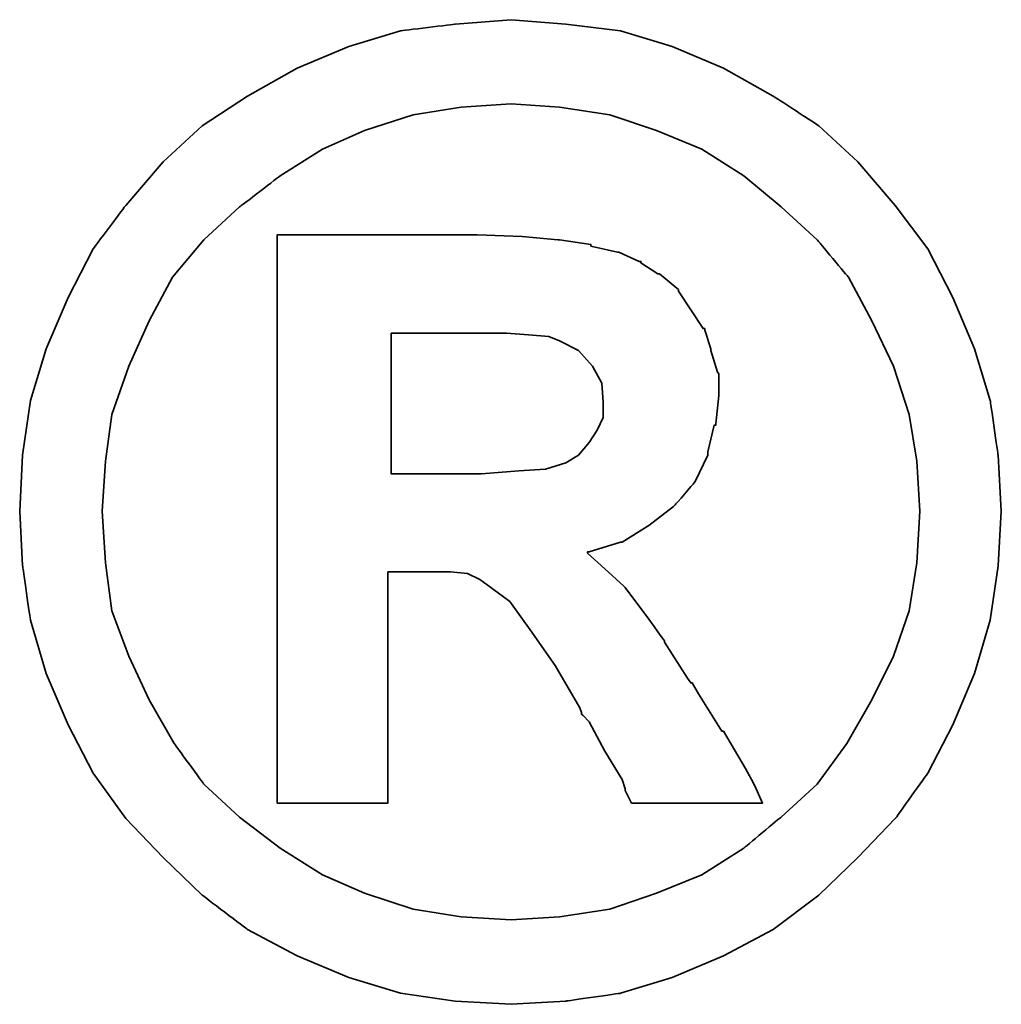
# Model space of a CAD drawing. Header units: millimetres. Extents: x 298 to 537, y -79 to -4.
# Tile 48 of 51: x 483.56 to 484.107, y -55.077 to -54.529. Entities that reach past the tile are written whole.
import ezdxf

# ---------------------------------------------------------------- set-up
doc = ezdxf.new("R2010")
doc.units = ezdxf.units.MM
doc.header["$LTSCALE"] = 0.1
doc.layers.add('DIM', color=4, linetype='CONTINUOUS')
doc.layers.add('layer 1', color=7, linetype='CONTINUOUS')

# ---------------------------------------------------------------- blocks, each defined once
blk = doc.blocks.new('TBI MOTION logo(完整正式版)')
at = {"layer": 'layer 1', "color": 22, "lineweight": 35}
for points, knots in [([(81.20634, 4.98624), (81.20634, 4.98624), (81.18649, 5.32862), (81.18649, 5.32862), (81.18649, 5.32862), (81.18649, 5.32862), (81.13886, 5.66206), (81.13886, 5.66206), (81.13886, 5.66206), (81.13886, 5.66206), (81.04359, 5.97764), (81.04359, 5.97764), (81.04359, 5.97764), (81.04359, 5.97764), (80.91061, 6.29124), (80.91061, 6.29124), (80.91061, 6.29124), (80.91061, 6.29124), (80.75778, 6.58697), (80.75778, 6.58697), (80.75778, 6.58697), (80.75778, 6.58697), (80.5593, 6.85294), (80.5593, 6.85294), (80.5593, 6.85294), (80.5593, 6.85294), (80.33105, 7.1189), (80.33105, 7.1189), (80.33105, 7.1189), (80.33105, 7.1189), (80.09287, 7.33921), (80.09287, 7.33921), (80.09287, 7.33921), (80.09287, 7.33921), (79.815, 7.51982), (79.815, 7.51982), (79.815, 7.51982), (79.815, 7.51982), (79.51133, 7.69051), (79.51133, 7.69051), (79.51133, 7.69051), (79.51133, 7.69051), (79.19773, 7.8235), (79.19773, 7.8235), (79.19773, 7.8235), (79.19773, 7.8235), (78.88215, 7.91877), (78.88215, 7.91877), (78.88215, 7.91877), (78.88215, 7.91877), (78.54871, 7.95846), (78.54871, 7.95846), (78.54871, 7.95846), (78.54871, 7.95846), (78.21526, 7.98625), (78.21526, 7.98625), (78.21526, 7.98625), (78.21526, 7.98625), (77.87388, 7.95846), (77.87388, 7.95846), (77.87388, 7.95846), (77.87388, 7.95846), (77.54044, 7.91877), (77.54044, 7.91877), (77.54044, 7.91877), (77.54044, 7.91877), (77.22485, 7.8235), (77.22485, 7.8235), (77.22485, 7.8235), (77.22485, 7.8235), (76.91027, 7.69051), (76.91027, 7.69051), (76.91027, 7.69051), (76.91027, 7.69051), (76.6056, 7.51982), (76.6056, 7.51982), (76.6056, 7.51982), (76.6056, 7.51982), (76.32972, 7.33921), (76.32972, 7.33921), (76.32972, 7.33921), (76.32972, 7.33921), (76.09154, 7.1189), (76.09154, 7.1189), (76.09154, 7.1189), (76.09154, 7.1189), (75.86329, 6.85294), (75.86329, 6.85294), (75.86329, 6.85294), (75.86329, 6.85294), (75.66382, 6.58697), (75.66382, 6.58697), (75.66382, 6.58697), (75.66382, 6.58697), (75.51099, 6.29124), (75.51099, 6.29124), (75.51099, 6.29124), (75.51099, 6.29124), (75.37702, 5.97764), (75.37702, 5.97764), (75.37702, 5.97764), (75.37702, 5.97764), (75.28175, 5.66206), (75.28175, 5.66206), (75.28175, 5.66206), (75.28175, 5.66206), (75.23411, 5.32862), (75.23411, 5.32862), (75.23411, 5.32862), (75.23411, 5.32862), (75.21625, 4.98624), (75.21625, 4.98624), (75.21625, 4.98624), (75.21625, 4.98624), (75.23411, 4.6528), (75.23411, 4.6528), (75.23411, 4.6528), (75.23411, 4.6528), (75.28175, 4.32035), (75.28175, 4.32035), (75.28175, 4.32035), (75.28175, 4.32035), (75.37702, 3.99583), (75.37702, 3.99583), (75.37702, 3.99583), (75.37702, 3.99583), (75.51099, 3.68224), (75.51099, 3.68224), (75.51099, 3.68224), (75.51099, 3.68224), (75.66382, 3.38749), (75.66382, 3.38749), (75.66382, 3.38749), (75.66382, 3.38749), (75.86329, 3.10963), (75.86329, 3.10963), (75.86329, 3.10963), (75.86329, 3.10963), (76.09154, 2.87145), (76.09154, 2.87145), (76.09154, 2.87145), (76.09154, 2.87145), (76.32972, 2.6432), (76.32972, 2.6432), (76.32972, 2.6432), (76.32972, 2.6432), (76.6056, 2.43381), (76.6056, 2.43381), (76.6056, 2.43381), (76.6056, 2.43381), (76.91027, 2.27205), (76.91027, 2.27205), (76.91027, 2.27205), (76.91027, 2.27205), (77.22485, 2.13906), (77.22485, 2.13906), (77.22485, 2.13906), (77.22485, 2.13906), (77.54044, 2.0438), (77.54044, 2.0438), (77.54044, 2.0438), (77.54044, 2.0438), (77.87388, 1.99616), (77.87388, 1.99616), (77.87388, 1.99616), (77.87388, 1.99616), (78.21526, 1.97631), (78.21526, 1.97631), (78.21526, 1.97631), (78.21526, 1.97631), (78.54871, 1.99616), (78.54871, 1.99616), (78.54871, 1.99616), (78.54871, 1.99616), (78.88215, 2.0438), (78.88215, 2.0438), (78.88215, 2.0438), (78.88215, 2.0438), (79.19773, 2.13906), (79.19773, 2.13906), (79.19773, 2.13906), (79.19773, 2.13906), (79.51133, 2.27205), (79.51133, 2.27205), (79.51133, 2.27205), (79.51133, 2.27205), (79.815, 2.43381), (79.815, 2.43381), (79.815, 2.43381), (79.815, 2.43381), (80.09287, 2.6432), (80.09287, 2.6432), (80.09287, 2.6432), (80.09287, 2.6432), (80.33105, 2.87145), (80.33105, 2.87145), (80.33105, 2.87145), (80.33105, 2.87145), (80.5593, 3.10963), (80.5593, 3.10963), (80.5593, 3.10963), (80.5593, 3.10963), (80.75778, 3.38749), (80.75778, 3.38749), (80.75778, 3.38749), (80.75778, 3.38749), (80.91061, 3.68224), (80.91061, 3.68224), (80.91061, 3.68224), (80.91061, 3.68224), (81.04359, 3.99583), (81.04359, 3.99583), (81.04359, 3.99583), (81.04359, 3.99583), (81.13886, 4.32035), (81.13886, 4.32035), (81.13886, 4.32035), (81.13886, 4.32035), (81.18649, 4.6528), (81.18649, 4.6528), (81.18649, 4.6528), (81.18649, 4.6528), (81.20634, 4.98624), (81.20634, 4.98624)], [0, 0, 0, 0, 0.0178571, 0.0178571, 0.0178571, 0.0178572, 0.0357143, 0.0357143, 0.0357143, 0.0357143, 0.0535714, 0.0535714, 0.0535714, 0.0535714, 0.0714286, 0.0714286, 0.0714286, 0.0714286, 0.0892857, 0.0892857, 0.0892857, 0.0892857, 0.1071429, 0.1071429, 0.1071429, 0.1071429, 0.125, 0.125, 0.125, 0.125, 0.1428571, 0.1428571, 0.1428571, 0.1428572, 0.1607143, 0.1607143, 0.1607143, 0.1607143, 0.1785714, 0.1785714, 0.1785714, 0.1785714, 0.1964286, 0.1964286, 0.1964286, 0.1964286, 0.2142857, 0.2142857, 0.2142857, 0.2142857, 0.2321429, 0.2321429, 0.2321429, 0.2321429, 0.25, 0.25, 0.25, 0.25, 0.2678571, 0.2678571, 0.2678571, 0.2678572, 0.2857143, 0.2857143, 0.2857143, 0.2857143, 0.3035714, 0.3035714, 0.3035714, 0.3035714, 0.3214286, 0.3214286, 0.3214286, 0.3214286, 0.3392857, 0.3392857, 0.3392857, 0.3392857, 0.3571429, 0.3571429, 0.3571429, 0.3571429, 0.375, 0.375, 0.375, 0.375, 0.3928571, 0.3928571, 0.3928571, 0.3928572, 0.4107143, 0.4107143, 0.4107143, 0.4107143, 0.4285714, 0.4285714, 0.4285714, 0.4285714, 0.4464286, 0.4464286, 0.4464286, 0.4464286, 0.4642857, 0.4642857, 0.4642857, 0.4642857, 0.4821429, 0.4821429, 0.4821429, 0.4821429, 0.5, 0.5, 0.5, 0.5, 0.5178571, 0.5178571, 0.5178571, 0.5178572, 0.5357143, 0.5357143, 0.5357143, 0.5357143, 0.5535714, 0.5535714, 0.5535714, 0.5535714, 0.5714286, 0.5714286, 0.5714286, 0.5714286, 0.5892857, 0.5892857, 0.5892857, 0.5892857, 0.6071429, 0.6071429, 0.6071429, 0.6071429, 0.625, 0.625, 0.625, 0.625, 0.6428571, 0.6428571, 0.6428571, 0.6428572, 0.6607143, 0.6607143, 0.6607143, 0.6607143, 0.6785714, 0.6785714, 0.6785714, 0.6785714, 0.6964286, 0.6964286, 0.6964286, 0.6964286, 0.7142857, 0.7142857, 0.7142857, 0.7142857, 0.7321429, 0.7321429, 0.7321429, 0.7321429, 0.75, 0.75, 0.75, 0.75, 0.7678571, 0.7678571, 0.7678571, 0.7678572, 0.7857143, 0.7857143, 0.7857143, 0.7857143, 0.8035714, 0.8035714, 0.8035714, 0.8035714, 0.8214286, 0.8214286, 0.8214286, 0.8214286, 0.8392857, 0.8392857, 0.8392857, 0.8392857, 0.8571429, 0.8571429, 0.8571429, 0.8571429, 0.875, 0.875, 0.875, 0.875, 0.8928571, 0.8928571, 0.8928571, 0.8928572, 0.9107143, 0.9107143, 0.9107143, 0.9107143, 0.9285714, 0.9285714, 0.9285714, 0.9285714, 0.9464286, 0.9464286, 0.9464286, 0.9464286, 0.9642857, 0.9642857, 0.9642857, 0.9642857, 0.9821429, 0.9821429, 0.9821429, 0.9821429, 1, 1, 1, 1]), ([(80.71014, 4.98624), (80.71014, 4.98624), (80.69129, 5.29091), (80.69129, 5.29091), (80.69129, 5.29091), (80.69129, 5.29091), (80.64464, 5.57672), (80.64464, 5.57672), (80.64464, 5.57672), (80.64464, 5.57672), (80.54937, 5.87245), (80.54937, 5.87245), (80.54937, 5.87245), (80.54937, 5.87245), (80.41639, 6.14833), (80.41639, 6.14833), (80.41639, 6.14833), (80.41639, 6.14833), (80.27349, 6.41429), (80.27349, 6.41429), (80.27349, 6.41429), (80.27349, 6.41429), (80.08295, 6.64255), (80.08295, 6.64255), (80.08295, 6.64255), (80.08295, 6.64255), (79.86264, 6.84301), (79.86264, 6.84301), (79.86264, 6.84301), (79.86264, 6.84301), (79.63439, 7.03355), (79.63439, 7.03355), (79.63439, 7.03355), (79.63439, 7.03355), (79.37835, 7.1963), (79.37835, 7.1963), (79.37835, 7.1963), (79.37835, 7.1963), (79.10246, 7.30944), (79.10246, 7.30944), (79.10246, 7.30944), (79.10246, 7.30944), (78.81665, 7.40471), (78.81665, 7.40471), (78.81665, 7.40471), (78.81665, 7.40471), (78.511, 7.45234), (78.511, 7.45234), (78.511, 7.45234), (78.511, 7.45234), (78.21526, 7.47219), (78.21526, 7.47219), (78.21526, 7.47219), (78.21526, 7.47219), (77.9106, 7.45234), (77.9106, 7.45234), (77.9106, 7.45234), (77.9106, 7.45234), (77.61685, 7.40471), (77.61685, 7.40471), (77.61685, 7.40471), (77.61685, 7.40471), (77.32012, 7.30944), (77.32012, 7.30944), (77.32012, 7.30944), (77.32012, 7.30944), (77.06309, 7.1963), (77.06309, 7.1963), (77.06309, 7.1963), (77.06309, 7.1963), (76.80606, 7.03355), (76.80606, 7.03355), (76.80606, 7.03355), (76.80606, 7.03355), (76.55797, 6.84301), (76.55797, 6.84301), (76.55797, 6.84301), (76.55797, 6.84301), (76.34063, 6.64255), (76.34063, 6.64255), (76.34063, 6.64255), (76.34063, 6.64255), (76.1491, 6.41429), (76.1491, 6.41429), (76.1491, 6.41429), (76.1491, 6.41429), (76.0062, 6.14833), (76.0062, 6.14833), (76.0062, 6.14833), (76.0062, 6.14833), (75.88314, 5.87245), (75.88314, 5.87245), (75.88314, 5.87245), (75.88314, 5.87245), (75.77794, 5.57672), (75.77794, 5.57672), (75.77794, 5.57672), (75.77794, 5.57672), (75.73924, 5.29091), (75.73924, 5.29091), (75.73924, 5.29091), (75.73924, 5.29091), (75.72039, 4.98624), (75.72039, 4.98624), (75.72039, 4.98624), (75.72039, 4.98624), (75.73924, 4.67165), (75.73924, 4.67165), (75.73924, 4.67165), (75.73924, 4.67165), (75.77794, 4.37791), (75.77794, 4.37791), (75.77794, 4.37791), (75.77794, 4.37791), (75.88314, 4.10102), (75.88314, 4.10102), (75.88314, 4.10102), (75.88314, 4.10102), (76.0062, 3.83407), (76.0062, 3.83407), (76.0062, 3.83407), (76.0062, 3.83407), (76.15902, 3.56811), (76.15902, 3.56811), (76.15902, 3.56811), (76.15902, 3.56811), (76.34063, 3.32001), (76.34063, 3.32001), (76.34063, 3.32001), (76.34063, 3.32001), (76.55797, 3.11955), (76.55797, 3.11955), (76.55797, 3.11955), (76.55797, 3.11955), (76.80606, 2.92901), (76.80606, 2.92901), (76.80606, 2.92901), (76.80606, 2.92901), (77.06309, 2.76725), (77.06309, 2.76725), (77.06309, 2.76725), (77.06309, 2.76725), (77.32012, 2.65412), (77.32012, 2.65412), (77.32012, 2.65412), (77.32012, 2.65412), (77.61685, 2.55786), (77.61685, 2.55786), (77.61685, 2.55786), (77.61685, 2.55786), (77.9106, 2.51022), (77.9106, 2.51022), (77.9106, 2.51022), (77.9106, 2.51022), (78.21526, 2.49137), (78.21526, 2.49137), (78.21526, 2.49137), (78.21526, 2.49137), (78.511, 2.51022), (78.511, 2.51022), (78.511, 2.51022), (78.511, 2.51022), (78.81665, 2.55786), (78.81665, 2.55786), (78.81665, 2.55786), (78.81665, 2.55786), (79.10246, 2.65412), (79.10246, 2.65412), (79.10246, 2.65412), (79.10246, 2.65412), (79.37835, 2.76725), (79.37835, 2.76725), (79.37835, 2.76725), (79.37835, 2.76725), (79.63439, 2.92901), (79.63439, 2.92901), (79.63439, 2.92901), (79.63439, 2.92901), (79.86264, 3.11955), (79.86264, 3.11955), (79.86264, 3.11955), (79.86264, 3.11955), (80.08295, 3.32001), (80.08295, 3.32001), (80.08295, 3.32001), (80.08295, 3.32001), (80.26356, 3.56811), (80.26356, 3.56811), (80.26356, 3.56811), (80.26356, 3.56811), (80.41639, 3.83407), (80.41639, 3.83407), (80.41639, 3.83407), (80.41639, 3.83407), (80.54937, 4.10102), (80.54937, 4.10102), (80.54937, 4.10102), (80.54937, 4.10102), (80.64464, 4.37791), (80.64464, 4.37791), (80.64464, 4.37791), (80.64464, 4.37791), (80.69129, 4.67165), (80.69129, 4.67165), (80.69129, 4.67165), (80.69129, 4.67165), (80.71014, 4.98624), (80.71014, 4.98624)], [0, 0, 0, 0, 0.0192308, 0.0192308, 0.0192308, 0.0192308, 0.0384615, 0.0384615, 0.0384615, 0.0384615, 0.0576923, 0.0576923, 0.0576923, 0.0576923, 0.0769231, 0.0769231, 0.0769231, 0.0769231, 0.0961538, 0.0961538, 0.0961538, 0.0961539, 0.1153846, 0.1153846, 0.1153846, 0.1153846, 0.1346154, 0.1346154, 0.1346154, 0.1346154, 0.1538462, 0.1538462, 0.1538462, 0.1538462, 0.1730769, 0.1730769, 0.1730769, 0.1730769, 0.1923077, 0.1923077, 0.1923077, 0.1923077, 0.2115385, 0.2115385, 0.2115385, 0.2115385, 0.2307692, 0.2307692, 0.2307692, 0.2307692, 0.25, 0.25, 0.25, 0.25, 0.2692308, 0.2692308, 0.2692308, 0.2692308, 0.2884615, 0.2884615, 0.2884615, 0.2884615, 0.3076923, 0.3076923, 0.3076923, 0.3076923, 0.3269231, 0.3269231, 0.3269231, 0.3269231, 0.3461538, 0.3461538, 0.3461538, 0.3461539, 0.3653846, 0.3653846, 0.3653846, 0.3653846, 0.3846154, 0.3846154, 0.3846154, 0.3846154, 0.4038462, 0.4038462, 0.4038462, 0.4038462, 0.4230769, 0.4230769, 0.4230769, 0.4230769, 0.4423077, 0.4423077, 0.4423077, 0.4423077, 0.4615385, 0.4615385, 0.4615385, 0.4615385, 0.4807692, 0.4807692, 0.4807692, 0.4807692, 0.5, 0.5, 0.5, 0.5, 0.5192308, 0.5192308, 0.5192308, 0.5192308, 0.5384615, 0.5384615, 0.5384615, 0.5384615, 0.5576923, 0.5576923, 0.5576923, 0.5576923, 0.5769231, 0.5769231, 0.5769231, 0.5769231, 0.5961538, 0.5961538, 0.5961538, 0.5961539, 0.6153846, 0.6153846, 0.6153846, 0.6153846, 0.6346154, 0.6346154, 0.6346154, 0.6346154, 0.6538462, 0.6538462, 0.6538462, 0.6538462, 0.6730769, 0.6730769, 0.6730769, 0.6730769, 0.6923077, 0.6923077, 0.6923077, 0.6923077, 0.7115385, 0.7115385, 0.7115385, 0.7115385, 0.7307692, 0.7307692, 0.7307692, 0.7307692, 0.75, 0.75, 0.75, 0.75, 0.7692308, 0.7692308, 0.7692308, 0.7692308, 0.7884615, 0.7884615, 0.7884615, 0.7884615, 0.8076923, 0.8076923, 0.8076923, 0.8076923, 0.8269231, 0.8269231, 0.8269231, 0.8269231, 0.8461538, 0.8461538, 0.8461538, 0.8461539, 0.8653846, 0.8653846, 0.8653846, 0.8653846, 0.8846154, 0.8846154, 0.8846154, 0.8846154, 0.9038462, 0.9038462, 0.9038462, 0.9038462, 0.9230769, 0.9230769, 0.9230769, 0.9230769, 0.9423077, 0.9423077, 0.9423077, 0.9423077, 0.9615385, 0.9615385, 0.9615385, 0.9615385, 0.9807692, 0.9807692, 0.9807692, 0.9807692, 1, 1, 1, 1]), ([(76.78721, 3.2823), (76.78721, 3.2823), (76.78721, 3.32001), (76.78721, 3.32001), (76.78721, 3.32001), (76.78721, 3.32001), (76.78721, 3.42422), (76.78721, 3.42422), (76.78721, 3.42422), (76.78721, 3.42422), (76.78721, 3.59689), (76.78721, 3.59689), (76.78721, 3.59689), (76.78721, 3.59689), (76.78721, 3.80529), (76.78721, 3.80529), (76.78721, 3.80529), (76.78721, 3.80529), (76.78721, 4.0524), (76.78721, 4.0524), (76.78721, 4.0524), (76.78721, 4.0524), (76.78721, 4.32035), (76.78721, 4.32035), (76.78721, 4.32035), (76.78721, 4.32035), (76.78721, 4.92868), (76.78721, 4.92868), (76.78721, 4.92868), (76.78721, 4.92868), (76.78721, 5.53801), (76.78721, 5.53801), (76.78721, 5.53801), (76.78721, 5.53801), (76.78721, 5.82482), (76.78721, 5.82482), (76.78721, 5.82482), (76.78721, 5.82482), (76.78721, 6.07291), (76.78721, 6.07291), (76.78721, 6.07291), (76.78721, 6.07291), (76.78721, 6.30017), (76.78721, 6.30017), (76.78721, 6.30017), (76.78721, 6.30017), (76.78721, 6.45399), (76.78721, 6.45399), (76.78721, 6.45399), (76.78721, 6.45399), (76.78721, 6.5572), (76.78721, 6.5572), (76.78721, 6.5572), (76.78721, 6.5572), (76.78721, 6.59689), (76.78721, 6.59689), (76.78721, 6.59689), (76.78721, 6.59689), (76.78721, 6.67232), (76.78721, 6.67232), (76.78721, 6.67232), (76.78721, 6.67232), (76.8537, 6.67232), (76.8537, 6.67232), (76.8537, 6.67232), (76.8537, 6.67232), (76.87355, 6.67232), (76.87355, 6.67232), (76.87355, 6.67232), (76.87355, 6.67232), (76.91027, 6.67232), (76.91027, 6.67232), (76.91027, 6.67232), (76.91027, 6.67232), (77.04424, 6.67232), (77.04424, 6.67232), (77.04424, 6.67232), (77.04424, 6.67232), (77.22485, 6.67232), (77.22485, 6.67232), (77.22485, 6.67232), (77.22485, 6.67232), (77.43524, 6.67232), (77.43524, 6.67232), (77.43524, 6.67232), (77.43524, 6.67232), (77.65357, 6.67232), (77.65357, 6.67232), (77.65357, 6.67232), (77.65357, 6.67232), (77.82625, 6.67232), (77.82625, 6.67232), (77.82625, 6.67232), (77.82625, 6.67232), (77.94037, 6.67232), (77.94037, 6.67232), (77.94037, 6.67232), (77.94037, 6.67232), (77.97709, 6.67232), (77.97709, 6.67232), (77.97709, 6.67232), (77.97709, 6.67232), (77.99694, 6.67232), (77.99694, 6.67232), (77.99694, 6.67232), (77.99694, 6.67232), (78.00686, 6.67232), (78.00686, 6.67232), (78.00686, 6.67232), (78.00686, 6.67232), (78.28275, 6.6624), (78.28275, 6.6624), (78.28275, 6.6624), (78.28275, 6.6624), (78.50107, 6.64255), (78.50107, 6.64255), (78.50107, 6.64255), (78.50107, 6.64255), (78.511, 6.64255), (78.511, 6.64255), (78.511, 6.64255), (78.511, 6.64255), (78.70154, 6.61476), (78.70154, 6.61476), (78.70154, 6.61476), (78.70154, 6.61476), (78.70154, 6.60483), (78.70154, 6.60483), (78.70154, 6.60483), (78.70154, 6.60483), (78.86429, 6.56713), (78.86429, 6.56713), (78.86429, 6.56713), (78.86429, 6.56713), (78.87223, 6.56713), (78.87223, 6.56713), (78.87223, 6.56713), (78.87223, 6.56713), (78.99727, 6.51056), (78.99727, 6.51056), (78.99727, 6.51056), (78.99727, 6.51056), (79.00719, 6.51056), (79.00719, 6.51056), (79.00719, 6.51056), (79.00719, 6.51056), (79.00719, 6.50162), (79.00719, 6.50162), (79.00719, 6.50162), (79.00719, 6.50162), (79.1104, 6.43415), (79.1104, 6.43415), (79.1104, 6.43415), (79.1104, 6.43415), (79.12132, 6.43415), (79.12132, 6.43415), (79.12132, 6.43415), (79.12132, 6.43415), (79.22552, 6.34781), (79.22552, 6.34781), (79.22552, 6.34781), (79.22552, 6.34781), (79.23544, 6.33888), (79.23544, 6.33888), (79.23544, 6.33888), (79.23544, 6.33888), (79.23544, 6.32895), (79.23544, 6.32895), (79.23544, 6.32895), (79.23544, 6.32895), (79.31087, 6.21483), (79.31087, 6.21483), (79.31087, 6.21483), (79.31087, 6.21483), (79.38629, 6.1007), (79.38629, 6.1007), (79.38629, 6.1007), (79.38629, 6.1007), (79.3972, 6.1007), (79.3972, 6.1007), (79.3972, 6.1007), (79.3972, 6.1007), (79.3972, 6.09078), (79.3972, 6.09078), (79.3972, 6.09078), (79.3972, 6.09078), (79.43392, 5.97764), (79.43392, 5.97764), (79.43392, 5.97764), (79.43392, 5.97764), (79.43392, 5.96772), (79.43392, 5.96772), (79.43392, 5.96772), (79.43392, 5.96772), (79.47362, 5.83474), (79.47362, 5.83474), (79.47362, 5.83474), (79.47362, 5.83474), (79.48156, 5.82482), (79.48156, 5.82482), (79.48156, 5.82482), (79.48156, 5.82482), (79.48156, 5.69977), (79.48156, 5.69977), (79.48156, 5.69977), (79.48156, 5.69977), (79.48156, 5.69183), (79.48156, 5.69183), (79.48156, 5.69183), (79.48156, 5.69183), (79.4637, 5.51915), (79.4637, 5.51915), (79.4637, 5.51915), (79.4637, 5.51915), (79.4637, 5.51122), (79.4637, 5.51122), (79.4637, 5.51122), (79.4637, 5.51122), (79.45377, 5.51122), (79.45377, 5.51122), (79.45377, 5.51122), (79.45377, 5.51122), (79.41507, 5.34847), (79.41507, 5.34847), (79.41507, 5.34847), (79.41507, 5.34847), (79.41507, 5.33854), (79.41507, 5.33854), (79.41507, 5.33854), (79.41507, 5.33854), (79.41507, 5.32862), (79.41507, 5.32862), (79.41507, 5.32862), (79.41507, 5.32862), (79.33865, 5.16785), (79.33865, 5.16785), (79.33865, 5.16785), (79.33865, 5.16785), (79.33071, 5.15693), (79.33071, 5.15693), (79.33071, 5.15693), (79.33071, 5.15693), (79.2156, 5.02495), (79.2156, 5.02495), (79.2156, 5.02495), (79.2156, 5.02495), (79.20567, 5.01502), (79.20567, 5.01502), (79.20567, 5.01502), (79.20567, 5.01502), (79.05483, 4.89991), (79.05483, 4.89991), (79.05483, 4.89991), (79.05483, 4.89991), (79.04491, 4.89197), (79.04491, 4.89197), (79.04491, 4.89197), (79.04491, 4.89197), (78.89208, 4.7967), (78.89208, 4.7967), (78.89208, 4.7967), (78.89208, 4.7967), (78.88215, 4.7967), (78.88215, 4.7967), (78.88215, 4.7967), (78.88215, 4.7967), (78.69161, 4.73913), (78.69161, 4.73913), (78.69161, 4.73913), (78.69161, 4.73913), (78.68169, 4.73913), (78.68169, 4.73913), (78.68169, 4.73913), (78.68169, 4.73913), (78.68169, 4.72921), (78.68169, 4.72921), (78.68169, 4.72921), (78.68169, 4.72921), (78.78688, 4.63394), (78.78688, 4.63394), (78.78688, 4.63394), (78.78688, 4.63394), (78.902, 4.52875), (78.902, 4.52875), (78.902, 4.52875), (78.902, 4.52875), (78.91093, 4.52081), (78.91093, 4.52081), (78.91093, 4.52081), (78.91093, 4.52081), (79.02506, 4.36798), (79.02506, 4.36798), (79.02506, 4.36798), (79.02506, 4.36798), (79.1501, 4.1953), (79.1501, 4.1953), (79.1501, 4.1953), (79.1501, 4.1953), (79.1501, 4.18736), (79.1501, 4.18736), (79.1501, 4.18736), (79.1501, 4.18736), (79.29201, 3.96705), (79.29201, 3.96705), (79.29201, 3.96705), (79.29201, 3.96705), (79.31087, 3.93828), (79.31087, 3.93828), (79.31087, 3.93828), (79.31087, 3.93828), (79.32079, 3.93828), (79.32079, 3.93828), (79.32079, 3.93828), (79.32079, 3.93828), (79.3585, 3.87178), (79.3585, 3.87178), (79.3585, 3.87178), (79.3585, 3.87178), (79.50141, 3.64353), (79.50141, 3.64353), (79.50141, 3.64353), (79.50141, 3.64353), (79.51133, 3.64353), (79.51133, 3.64353), (79.51133, 3.64353), (79.51133, 3.64353), (79.64431, 3.41528), (79.64431, 3.41528), (79.64431, 3.41528), (79.64431, 3.41528), (79.68202, 3.3478), (79.68202, 3.3478), (79.68202, 3.3478), (79.68202, 3.3478), (79.70187, 3.31009), (79.70187, 3.31009), (79.70187, 3.31009), (79.70187, 3.31009), (79.7495, 3.2049), (79.7495, 3.2049), (79.7495, 3.2049), (79.7495, 3.2049), (79.64431, 3.2049), (79.64431, 3.2049), (79.64431, 3.2049), (79.64431, 3.2049), (79.62546, 3.2049), (79.62546, 3.2049), (79.62546, 3.2049), (79.62546, 3.2049), (79.53912, 3.2049), (79.53912, 3.2049), (79.53912, 3.2049), (79.53912, 3.2049), (79.31087, 3.2049), (79.31087, 3.2049), (79.31087, 3.2049), (79.31087, 3.2049), (79.08262, 3.2049), (79.08262, 3.2049), (79.08262, 3.2049), (79.08262, 3.2049), (79.00719, 3.2049), (79.00719, 3.2049), (79.00719, 3.2049), (79.00719, 3.2049), (78.98735, 3.2049), (78.98735, 3.2049), (78.98735, 3.2049), (78.98735, 3.2049), (78.94964, 3.2049), (78.94964, 3.2049), (78.94964, 3.2049), (78.94964, 3.2049), (78.92979, 3.24459), (78.92979, 3.24459), (78.92979, 3.24459), (78.92979, 3.24459), (78.91093, 3.2823), (78.91093, 3.2823), (78.91093, 3.2823), (78.91093, 3.2823), (78.91093, 3.29223), (78.91093, 3.29223), (78.91093, 3.29223), (78.91093, 3.29223), (78.89208, 3.3478), (78.89208, 3.3478), (78.89208, 3.3478), (78.89208, 3.3478), (78.78688, 3.52048), (78.78688, 3.52048), (78.78688, 3.52048), (78.78688, 3.52048), (78.69161, 3.7001), (78.69161, 3.7001), (78.69161, 3.7001), (78.69161, 3.7001), (78.6539, 3.7388), (78.6539, 3.7388), (78.6539, 3.7388), (78.6539, 3.7388), (78.64398, 3.74873), (78.64398, 3.74873), (78.64398, 3.74873), (78.64398, 3.74873), (78.64398, 3.75766), (78.64398, 3.75766), (78.64398, 3.75766), (78.64398, 3.75766), (78.63405, 3.78644), (78.63405, 3.78644), (78.63405, 3.78644), (78.63405, 3.78644), (78.48321, 4.04347), (78.48321, 4.04347), (78.48321, 4.04347), (78.48321, 4.04347), (78.33038, 4.2618), (78.33038, 4.2618), (78.33038, 4.2618), (78.33038, 4.2618), (78.20732, 4.43447), (78.20732, 4.43447), (78.20732, 4.43447), (78.20732, 4.43447), (78.09221, 4.52081), (78.09221, 4.52081), (78.09221, 4.52081), (78.09221, 4.52081), (78.02472, 4.56845), (78.02472, 4.56845), (78.02472, 4.56845), (78.02472, 4.56845), (77.9493, 4.60616), (77.9493, 4.60616), (77.9493, 4.60616), (77.9493, 4.60616), (77.8451, 4.61608), (77.8451, 4.61608), (77.8451, 4.61608), (77.8451, 4.61608), (77.71113, 4.61608), (77.71113, 4.61608), (77.71113, 4.61608), (77.71113, 4.61608), (77.69128, 4.61608), (77.69128, 4.61608), (77.69128, 4.61608), (77.69128, 4.61608), (77.67342, 4.61608), (77.67342, 4.61608), (77.67342, 4.61608), (77.67342, 4.61608), (77.5583, 4.61608), (77.5583, 4.61608), (77.5583, 4.61608), (77.5583, 4.61608), (77.46303, 4.61608), (77.46303, 4.61608), (77.46303, 4.61608), (77.46303, 4.61608), (77.46303, 4.54761), (77.46303, 4.54761), (77.46303, 4.54761), (77.46303, 4.54761), (77.46303, 4.47318), (77.46303, 4.47318), (77.46303, 4.47318), (77.46303, 4.47318), (77.46303, 4.24294), (77.46303, 4.24294), (77.46303, 4.24294), (77.46303, 4.24294), (77.46303, 3.99583), (77.46303, 3.99583), (77.46303, 3.99583), (77.46303, 3.99583), (77.46303, 3.72888), (77.46303, 3.72888), (77.46303, 3.72888), (77.46303, 3.72888), (77.46303, 3.51055), (77.46303, 3.51055), (77.46303, 3.51055), (77.46303, 3.51055), (77.46303, 3.42422), (77.46303, 3.42422), (77.46303, 3.42422), (77.46303, 3.42422), (77.46303, 3.35773), (77.46303, 3.35773), (77.46303, 3.35773), (77.46303, 3.35773), (77.46303, 3.30017), (77.46303, 3.30017), (77.46303, 3.30017), (77.46303, 3.30017), (77.46303, 3.2823), (77.46303, 3.2823), (77.46303, 3.2823), (77.46303, 3.2823), (77.46303, 3.2049), (77.46303, 3.2049), (77.46303, 3.2049), (77.46303, 3.2049), (77.39753, 3.2049), (77.39753, 3.2049), (77.39753, 3.2049), (77.39753, 3.2049), (77.37768, 3.2049), (77.37768, 3.2049), (77.37768, 3.2049), (77.37768, 3.2049), (77.32012, 3.2049), (77.32012, 3.2049), (77.32012, 3.2049), (77.32012, 3.2049), (77.12165, 3.2049), (77.12165, 3.2049), (77.12165, 3.2049), (77.12165, 3.2049), (76.94897, 3.2049), (76.94897, 3.2049), (76.94897, 3.2049), (76.94897, 3.2049), (76.8924, 3.2049), (76.8924, 3.2049), (76.8924, 3.2049), (76.8924, 3.2049), (76.8537, 3.2049), (76.8537, 3.2049), (76.8537, 3.2049), (76.8537, 3.2049), (76.78721, 3.2049), (76.78721, 3.2049), (76.78721, 3.2049), (76.78721, 3.2049), (76.78721, 3.2823), (76.78721, 3.2823)], [0, 0, 0, 0, 0.0074074, 0.0074074, 0.0074074, 0.0074074, 0.0148148, 0.0148148, 0.0148148, 0.0148148, 0.0222222, 0.0222222, 0.0222222, 0.0222222, 0.0296296, 0.0296296, 0.0296296, 0.0296296, 0.037037, 0.037037, 0.037037, 0.037037, 0.0444444, 0.0444444, 0.0444444, 0.0444445, 0.0518519, 0.0518519, 0.0518519, 0.0518519, 0.0592593, 0.0592593, 0.0592593, 0.0592593, 0.0666667, 0.0666667, 0.0666667, 0.0666667, 0.0740741, 0.0740741, 0.0740741, 0.0740741, 0.0814815, 0.0814815, 0.0814815, 0.0814815, 0.0888889, 0.0888889, 0.0888889, 0.0888889, 0.0962963, 0.0962963, 0.0962963, 0.0962963, 0.1037037, 0.1037037, 0.1037037, 0.1037037, 0.1111111, 0.1111111, 0.1111111, 0.1111111, 0.1185185, 0.1185185, 0.1185185, 0.1185185, 0.1259259, 0.1259259, 0.1259259, 0.1259259, 0.1333333, 0.1333333, 0.1333333, 0.1333333, 0.1407407, 0.1407407, 0.1407407, 0.1407408, 0.1481481, 0.1481481, 0.1481481, 0.1481482, 0.1555556, 0.1555556, 0.1555556, 0.1555556, 0.162963, 0.162963, 0.162963, 0.162963, 0.1703704, 0.1703704, 0.1703704, 0.1703704, 0.1777778, 0.1777778, 0.1777778, 0.1777778, 0.1851852, 0.1851852, 0.1851852, 0.1851852, 0.1925926, 0.1925926, 0.1925926, 0.1925926, 0.2, 0.2, 0.2, 0.2, 0.2074074, 0.2074074, 0.2074074, 0.2074074, 0.2148148, 0.2148148, 0.2148148, 0.2148148, 0.2222222, 0.2222222, 0.2222222, 0.2222222, 0.2296296, 0.2296296, 0.2296296, 0.2296296, 0.237037, 0.237037, 0.237037, 0.237037, 0.2444444, 0.2444444, 0.2444444, 0.2444445, 0.2518519, 0.2518519, 0.2518519, 0.2518519, 0.2592593, 0.2592593, 0.2592593, 0.2592593, 0.2666667, 0.2666667, 0.2666667, 0.2666667, 0.2740741, 0.2740741, 0.2740741, 0.2740741, 0.2814815, 0.2814815, 0.2814815, 0.2814815, 0.2888889, 0.2888889, 0.2888889, 0.2888889, 0.2962963, 0.2962963, 0.2962963, 0.2962963, 0.3037037, 0.3037037, 0.3037037, 0.3037037, 0.3111111, 0.3111111, 0.3111111, 0.3111111, 0.3185185, 0.3185185, 0.3185185, 0.3185185, 0.3259259, 0.3259259, 0.3259259, 0.3259259, 0.3333333, 0.3333333, 0.3333333, 0.3333333, 0.3407407, 0.3407407, 0.3407407, 0.3407408, 0.3481481, 0.3481481, 0.3481481, 0.3481482, 0.3555556, 0.3555556, 0.3555556, 0.3555556, 0.362963, 0.362963, 0.362963, 0.362963, 0.3703704, 0.3703704, 0.3703704, 0.3703704, 0.3777778, 0.3777778, 0.3777778, 0.3777778, 0.3851852, 0.3851852, 0.3851852, 0.3851852, 0.3925926, 0.3925926, 0.3925926, 0.3925926, 0.4, 0.4, 0.4, 0.4, 0.4074074, 0.4074074, 0.4074074, 0.4074074, 0.4148148, 0.4148148, 0.4148148, 0.4148148, 0.4222222, 0.4222222, 0.4222222, 0.4222222, 0.4296296, 0.4296296, 0.4296296, 0.4296296, 0.437037, 0.437037, 0.437037, 0.437037, 0.4444444, 0.4444444, 0.4444444, 0.4444445, 0.4518519, 0.4518519, 0.4518519, 0.4518519, 0.4592593, 0.4592593, 0.4592593, 0.4592593, 0.4666667, 0.4666667, 0.4666667, 0.4666667, 0.4740741, 0.4740741, 0.4740741, 0.4740741, 0.4814815, 0.4814815, 0.4814815, 0.4814815, 0.4888889, 0.4888889, 0.4888889, 0.4888889, 0.4962963, 0.4962963, 0.4962963, 0.4962963, 0.5037037, 0.5037037, 0.5037037, 0.5037037, 0.5111111, 0.5111111, 0.5111111, 0.5111111, 0.5185185, 0.5185185, 0.5185185, 0.5185185, 0.5259259, 0.5259259, 0.5259259, 0.5259259, 0.5333333, 0.5333333, 0.5333333, 0.5333333, 0.5407407, 0.5407407, 0.5407407, 0.5407408, 0.5481481, 0.5481481, 0.5481481, 0.5481482, 0.5555556, 0.5555556, 0.5555556, 0.5555556, 0.562963, 0.562963, 0.562963, 0.562963, 0.5703704, 0.5703704, 0.5703704, 0.5703704, 0.5777778, 0.5777778, 0.5777778, 0.5777778, 0.5851852, 0.5851852, 0.5851852, 0.5851852, 0.5925926, 0.5925926, 0.5925926, 0.5925926, 0.6, 0.6, 0.6, 0.6, 0.6074074, 0.6074074, 0.6074074, 0.6074074, 0.6148148, 0.6148148, 0.6148148, 0.6148148, 0.6222222, 0.6222222, 0.6222222, 0.6222222, 0.6296296, 0.6296296, 0.6296296, 0.6296296, 0.637037, 0.637037, 0.637037, 0.637037, 0.6444444, 0.6444444, 0.6444444, 0.6444445, 0.6518519, 0.6518519, 0.6518519, 0.6518519, 0.6592593, 0.6592593, 0.6592593, 0.6592593, 0.6666667, 0.6666667, 0.6666667, 0.6666667, 0.6740741, 0.6740741, 0.6740741, 0.6740741, 0.6814815, 0.6814815, 0.6814815, 0.6814815, 0.6888889, 0.6888889, 0.6888889, 0.6888889, 0.6962963, 0.6962963, 0.6962963, 0.6962963, 0.7037037, 0.7037037, 0.7037037, 0.7037037, 0.7111111, 0.7111111, 0.7111111, 0.7111111, 0.7185185, 0.7185185, 0.7185185, 0.7185185, 0.7259259, 0.7259259, 0.7259259, 0.7259259, 0.7333333, 0.7333333, 0.7333333, 0.7333333, 0.7407407, 0.7407407, 0.7407407, 0.7407408, 0.7481481, 0.7481481, 0.7481481, 0.7481482, 0.7555556, 0.7555556, 0.7555556, 0.7555556, 0.762963, 0.762963, 0.762963, 0.762963, 0.7703704, 0.7703704, 0.7703704, 0.7703704, 0.7777778, 0.7777778, 0.7777778, 0.7777778, 0.7851852, 0.7851852, 0.7851852, 0.7851852, 0.7925926, 0.7925926, 0.7925926, 0.7925926, 0.8, 0.8, 0.8, 0.8, 0.8074074, 0.8074074, 0.8074074, 0.8074074, 0.8148148, 0.8148148, 0.8148148, 0.8148148, 0.8222222, 0.8222222, 0.8222222, 0.8222222, 0.8296296, 0.8296296, 0.8296296, 0.8296296, 0.837037, 0.837037, 0.837037, 0.837037, 0.8444444, 0.8444444, 0.8444444, 0.8444445, 0.8518519, 0.8518519, 0.8518519, 0.8518519, 0.8592593, 0.8592593, 0.8592593, 0.8592593, 0.8666667, 0.8666667, 0.8666667, 0.8666667, 0.8740741, 0.8740741, 0.8740741, 0.8740741, 0.8814815, 0.8814815, 0.8814815, 0.8814815, 0.8888889, 0.8888889, 0.8888889, 0.8888889, 0.8962963, 0.8962963, 0.8962963, 0.8962963, 0.9037037, 0.9037037, 0.9037037, 0.9037037, 0.9111111, 0.9111111, 0.9111111, 0.9111111, 0.9185185, 0.9185185, 0.9185185, 0.9185185, 0.9259259, 0.9259259, 0.9259259, 0.9259259, 0.9333333, 0.9333333, 0.9333333, 0.9333333, 0.9407407, 0.9407407, 0.9407407, 0.9407408, 0.9481481, 0.9481481, 0.9481481, 0.9481482, 0.9555556, 0.9555556, 0.9555556, 0.9555556, 0.962963, 0.962963, 0.962963, 0.962963, 0.9703704, 0.9703704, 0.9703704, 0.9703704, 0.9777778, 0.9777778, 0.9777778, 0.9777778, 0.9851852, 0.9851852, 0.9851852, 0.9851852, 0.9925926, 0.9925926, 0.9925926, 0.9925926, 1, 1, 1, 1]), ([(77.48288, 6.07291), (77.48288, 6.07291), (77.48288, 5.99551), (77.48288, 5.99551), (77.48288, 5.99551), (77.48288, 5.99551), (77.48288, 5.82482), (77.48288, 5.82482), (77.48288, 5.82482), (77.48288, 5.82482), (77.48288, 5.63328), (77.48288, 5.63328), (77.48288, 5.63328), (77.48288, 5.63328), (77.48288, 5.46358), (77.48288, 5.46358), (77.48288, 5.46358), (77.48288, 5.46358), (77.48288, 5.29091), (77.48288, 5.29091), (77.48288, 5.29091), (77.48288, 5.29091), (77.48288, 5.21449), (77.48288, 5.21449), (77.48288, 5.21449), (77.48288, 5.21449), (77.50074, 5.21449), (77.50074, 5.21449), (77.50074, 5.21449), (77.50074, 5.21449), (77.71113, 5.21449), (77.71113, 5.21449), (77.71113, 5.21449), (77.71113, 5.21449), (77.94037, 5.21449), (77.94037, 5.21449), (77.94037, 5.21449), (77.94037, 5.21449), (78.01579, 5.21449), (78.01579, 5.21449), (78.01579, 5.21449), (78.01579, 5.21449), (78.03465, 5.21449), (78.03465, 5.21449), (78.03465, 5.21449), (78.03465, 5.21449), (78.2629, 5.23335), (78.2629, 5.23335), (78.2629, 5.23335), (78.2629, 5.23335), (78.42565, 5.24327), (78.42565, 5.24327), (78.42565, 5.24327), (78.42565, 5.24327), (78.54871, 5.28098), (78.54871, 5.28098), (78.54871, 5.28098), (78.54871, 5.28098), (78.62611, 5.32862), (78.62611, 5.32862), (78.62611, 5.32862), (78.62611, 5.32862), (78.69161, 5.40503), (78.69161, 5.40503), (78.69161, 5.40503), (78.69161, 5.40503), (78.73925, 5.48145), (78.73925, 5.48145), (78.73925, 5.48145), (78.73925, 5.48145), (78.77696, 5.55885), (78.77696, 5.55885), (78.77696, 5.55885), (78.77696, 5.55885), (78.77696, 5.65214), (78.77696, 5.65214), (78.77696, 5.65214), (78.77696, 5.65214), (78.76902, 5.76726), (78.76902, 5.76726), (78.76902, 5.76726), (78.76902, 5.76726), (78.71146, 5.87245), (78.71146, 5.87245), (78.71146, 5.87245), (78.71146, 5.87245), (78.62611, 5.96772), (78.62611, 5.96772), (78.62611, 5.96772), (78.62611, 5.96772), (78.511, 6.02528), (78.511, 6.02528), (78.511, 6.02528), (78.511, 6.02528), (78.44451, 6.05306), (78.44451, 6.05306), (78.44451, 6.05306), (78.44451, 6.05306), (78.32046, 6.06299), (78.32046, 6.06299), (78.32046, 6.06299), (78.32046, 6.06299), (78.18748, 6.07291), (78.18748, 6.07291), (78.18748, 6.07291), (78.18748, 6.07291), (77.99694, 6.07291), (77.99694, 6.07291), (77.99694, 6.07291), (77.99694, 6.07291), (77.97709, 6.07291), (77.97709, 6.07291), (77.97709, 6.07291), (77.97709, 6.07291), (77.90167, 6.07291), (77.90167, 6.07291), (77.90167, 6.07291), (77.90167, 6.07291), (77.69128, 6.07291), (77.69128, 6.07291), (77.69128, 6.07291), (77.69128, 6.07291), (77.50074, 6.07291), (77.50074, 6.07291), (77.50074, 6.07291), (77.50074, 6.07291), (77.48288, 6.07291), (77.48288, 6.07291)], [0, 0, 0, 0, 0.03125, 0.03125, 0.03125, 0.03125, 0.0625, 0.0625, 0.0625, 0.0625, 0.09375, 0.09375, 0.09375, 0.09375, 0.125, 0.125, 0.125, 0.125, 0.15625, 0.15625, 0.15625, 0.15625, 0.1875, 0.1875, 0.1875, 0.1875, 0.21875, 0.21875, 0.21875, 0.21875, 0.25, 0.25, 0.25, 0.25, 0.28125, 0.28125, 0.28125, 0.28125, 0.3125, 0.3125, 0.3125, 0.3125, 0.34375, 0.34375, 0.34375, 0.34375, 0.375, 0.375, 0.375, 0.375, 0.40625, 0.40625, 0.40625, 0.40625, 0.4375, 0.4375, 0.4375, 0.4375, 0.46875, 0.46875, 0.46875, 0.46875, 0.5, 0.5, 0.5, 0.5, 0.53125, 0.53125, 0.53125, 0.53125, 0.5625, 0.5625, 0.5625, 0.5625, 0.59375, 0.59375, 0.59375, 0.59375, 0.625, 0.625, 0.625, 0.625, 0.65625, 0.65625, 0.65625, 0.65625, 0.6875, 0.6875, 0.6875, 0.6875, 0.71875, 0.71875, 0.71875, 0.71875, 0.75, 0.75, 0.75, 0.75, 0.78125, 0.78125, 0.78125, 0.78125, 0.8125, 0.8125, 0.8125, 0.8125, 0.84375, 0.84375, 0.84375, 0.84375, 0.875, 0.875, 0.875, 0.875, 0.90625, 0.90625, 0.90625, 0.90625, 0.9375, 0.9375, 0.9375, 0.9375, 0.96875, 0.96875, 0.96875, 0.96875, 1, 1, 1, 1])]:
    blk.add_open_spline(points, degree=3, knots=knots, dxfattribs=at)

msp = doc.modelspace()

# ---------------------------------------------------------------- block references
at = {"layer": 'DIM', "color": 0, "xscale": 0.0912171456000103, "yscale": 0.0912171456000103, "zscale": 0.0912171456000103}
msp.add_blockref('TBI MOTION logo(完整正式版)', (476.69947, -55.25737), dxfattribs=at)

doc.saveas('drawing.dxf')
